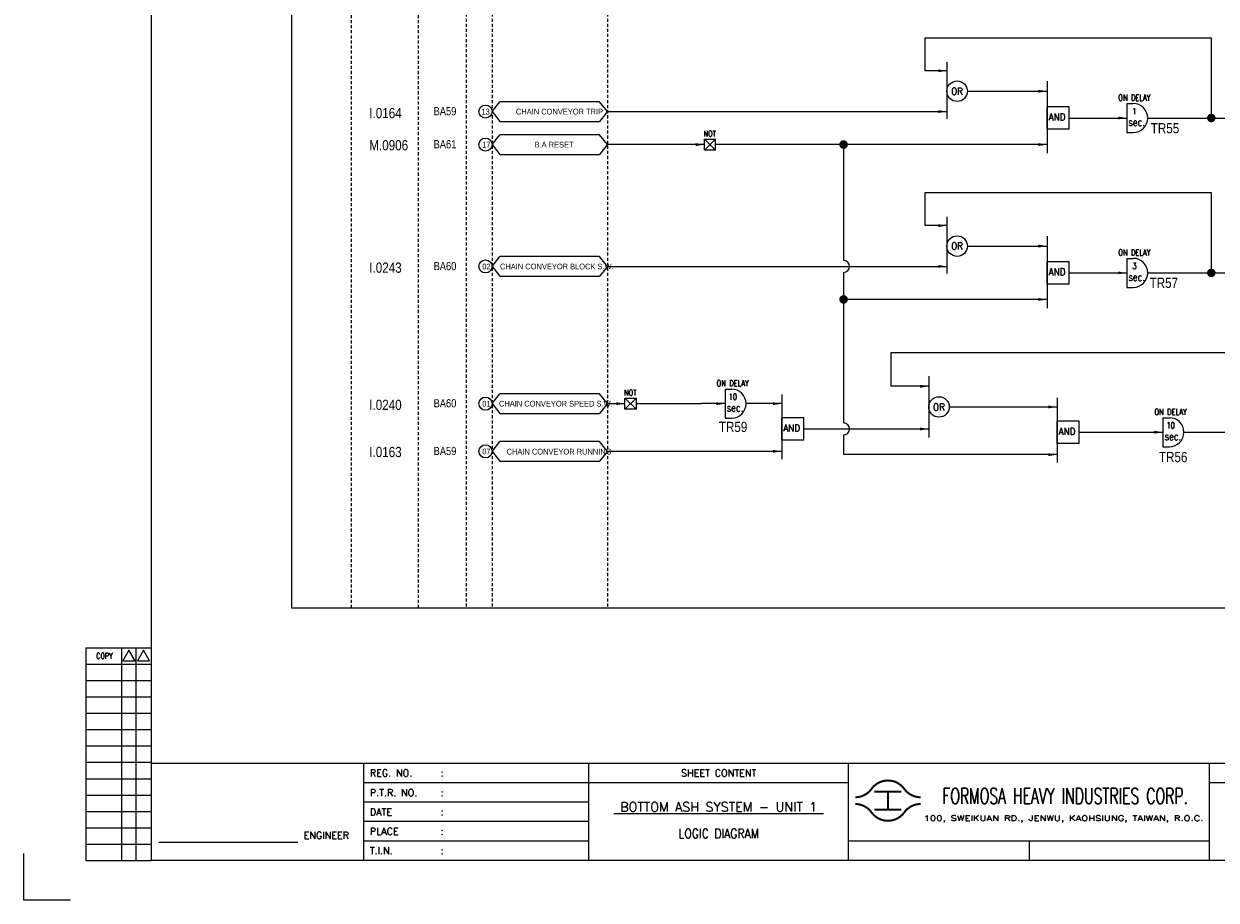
# Model space of a CAD drawing. Extents: x 2381 to 3347, y -179 to 503.
# Tile 1 of 4: x 2381 to 2967, y -179 to 251. Entities that reach past the tile are written whole.
import ezdxf
from ezdxf.enums import TextEntityAlignment as Align

# ---------------------------------------------------------------- set-up
doc = ezdxf.new("R2010")
doc.units = 0
doc.header["$MEASUREMENT"] = 0
doc.linetypes.add('HIDDEN', pattern=[4, 1.5, -1, 1.5])
doc.layers.get('0').update_dxf_attribs({"linetype": 'CONTINUOUS'})
doc.layers.get('Defpoints').update_dxf_attribs({"linetype": 'CONTINUOUS'})
for name, color, linetype in [('CON', 4, 'CONTINUOUS'), ('DCS', 7, 'CONTINUOUS'), ('DIM', 3, 'CONTINUOUS'), ('HID', 2, 'HIDDEN'), ('TEXT', 7, 'CONTINUOUS'), ('圖框CON', 4, 'CONTINUOUS'), ('圖框DIM', 3, 'CONTINUOUS'), ('框線', 6, 'CONTINUOUS')]:
    doc.layers.add(name, color=color, linetype=linetype)
doc.styles.add('E4', font='simplex.shx', dxfattribs={"height": 4})
doc.styles.add('ROMANS', font='romans', dxfattribs={"width": 0.8})
doc.styles.add('style3', font='ARIALN.TTF')

# ---------------------------------------------------------------- blocks, each defined once
blk = doc.blocks.new('LEADER')
at = {"layer": 'CON'}
blk.add_solid([(0.85, -0.57), (0.85, -1.57), (3.85, -1.07)], dxfattribs=at)
blk = doc.blocks.new('Sht_Cont_T3')
at = {"layer": 'TEXT', "color": 3, "linetype": 'Continuous', "style": 'E4'}
for tag, p in [('$SHT_CONT_L1$', (55.63, 24.91)), ('$SHT_CONT_L2$', (55.63, 16.61)), ('$SHT_CONT_L3$', (55.63, 8.3))]:
    blk.add_attdef(tag, text='', height=4, dxfattribs=at).set_placement(p, align=Align.MIDDLE)
blk = doc.blocks.new('1')
at = {"ltscale": 500, "const_width": 0.99}
blk.add_lwpolyline([(1686.83, 57.65, -0.241531), (1678.79, 61.78, 0.512989), (1662.7, 61.78, -0.241531), (1654.66, 57.65, -0.241531)], format="xyb", dxfattribs=at)
for points in [[(1664.14, 60.4), (1677.35, 60.4)], [(1670.74, 60.4), (1670.74, 51.6)], [(1664.14, 51.6), (1677.35, 51.6)]]:
    blk.add_lwpolyline(points, dxfattribs=at)
at = {"const_width": 0.99}
blk.add_lwpolyline([(1686.83, 54.35, 0.241531), (1678.79, 50.22, -0.512989), (1662.7, 50.22, 0.241531), (1654.66, 54.35, 0.241531)], format="xyb", dxfattribs=at)
at = {"layer": 'CON'}
for points in [[(1523.67, 26.6), (1523.67, 74.29)], [(1651.45, 26.6), (1651.45, 74.29)]]:
    blk.add_lwpolyline(points, dxfattribs=at)
at = {"layer": 'CON', "ltscale": 500}
for points in [[(1523.67, 64.75), (1413.11, 64.75)], [(1651.45, 64.75), (1523.67, 64.75)], [(1523.67, 55.22), (1413.11, 55.22)], [(1523.67, 45.69), (1413.11, 45.69)], [(1523.67, 36.15), (1413.11, 36.15)]]:
    blk.add_lwpolyline(points, dxfattribs=at)
at = {"layer": 'Defpoints'}
blk.add_lwpolyline([(1268.99, 7.08), (1246.02, 7.08), (1246.02, 30.05)], dxfattribs=at)
at = {"layer": 'DIM'}
for p, q in [((1276.46, 131.12), (1276.46, 26.6)), ((1276.46, 131.12), (1308.62, 131.12)), ((1294.26, 26.6), (1294.26, 131.12)), ((1301.15, 26.6), (1301.15, 131.12)), ((1276.46, 123.08), (1308.62, 123.08)), ((1276.46, 115.04), (1308.62, 115.04)), ((1276.46, 107), (1308.62, 107)), ((1276.46, 98.96), (1308.62, 98.96)), ((1276.46, 90.92), (1308.62, 90.92)), ((1276.46, 82.88), (1308.62, 82.88)), ((1276.46, 74.84), (1308.62, 74.84)), ((1276.46, 66.8), (1308.62, 66.8)), ((1276.46, 58.76), (1308.62, 58.76)), ((1276.46, 50.72), (1308.62, 50.72)), ((1276.46, 42.68), (1308.62, 42.68)), ((1276.46, 34.64), (1308.62, 34.64)), ((1276.46, 26.6), (1308.62, 26.6))]:
    blk.add_line(p, q, dxfattribs=at)
for points in [[(1297.7, 129.98), (1294.72, 124.81), (1300.69, 124.81)], [(1304.83, 129.98), (1301.84, 124.81), (1307.81, 124.81)]]:
    blk.add_lwpolyline(points, close=True, dxfattribs=at)
at = {"layer": '圖框CON'}
blk.add_line((1740.17, 36.15), (1740.17, 26.6), dxfattribs=at)
for points in [[(1413.11, 26.6), (1413.11, 74.29)], [(1828.89, 26.6), (1828.89, 74.29)], [(2048.1, 64.75), (1828.89, 64.75)], [(1828.89, 36.15), (1802.67, 36.15), (1651.45, 36.15)]]:
    blk.add_lwpolyline(points, dxfattribs=at)
at = {"layer": '圖框DIM'}
blk.add_line((1312.36, 35.55), (1380.65, 35.55), dxfattribs=at)
at = {"layer": '框線'}
for p, q in [((1308.62, 669.81), (1308.62, 26.6)), ((2181.53, 74.29), (1308.62, 74.29)), ((2181.53, 26.6), (1308.62, 26.6))]:
    blk.add_line(p, q, dxfattribs=at)
at = {"color": 90, "ltscale": 500, "style": 'ROMANS', "width": 0.65}
blk.add_text('FORMOSA HEAVY INDUSTRIES CORP.', height=7.7366, dxfattribs=at).set_placement((1757.9, 58.28), align=Align.MIDDLE)
at = {"layer": 'DIM', "style": 'ROMANS', "width": 0.8}
blk.add_text('COPY', height=2.871, dxfattribs=at).set_placement((1285.64, 127.16), align=Align.MIDDLE)
at = {"layer": 'HID', "ltscale": 500, "style": 'ROMANS'}
for s, height, p in [('REG. NO.', 3.446, (1416.1, 69.52)), (':', 3.45, (1450.9, 69.52)), ('P.T.R. NO.', 3.446, (1416.1, 59.99)), (':', 3.45, (1450.9, 59.99)), ('DATE', 3.446, (1416.1, 50.45)), (':', 3.45, (1450.9, 50.45)), ('PLACE', 3.446, (1416.1, 40.92)), (':', 3.45, (1450.9, 40.92)), ('T.I.N.', 3.446, (1416.1, 31.37)), (':', 3.45, (1450.9, 31.39))]:
    blk.add_text(s, height=height, dxfattribs=at).set_placement(p, align=Align.MIDDLE_LEFT)
blk.add_text('SHEET CONTENT', height=3.4457, dxfattribs=at).set_placement((1587.56, 69.52), align=Align.MIDDLE)
at = {"layer": 'HID', "style": 'ROMANS', "width": 1.216198}
blk.add_text('100, SWEIKUAN RD., JENWU, KAOHSIUNG, TAIWAN, R.O.C.', height=2.5897, dxfattribs=at).set_placement((1688.31, 46.06), (1825.84, 46.06), align=Align.FIT)
at = {"layer": 'HID', "style": 'ROMANS'}
blk.add_text('ENGINEER', height=3.446, dxfattribs=at).set_placement((1394.71, 37.18), align=Align.CENTER)

msp = doc.modelspace()

# ---------------------------------------------------------------- linework, layer by layer
at = {"layer": 'CON'}
for p, q in [((2823.98, 228.3), (2823.98, 244.56)), ((2823.98, 244.56), (2964.65, 244.56)), ((2964.65, 244.56), (2964.65, 205.09)), ((2834.65, 228.3), (2823.98, 228.3)), ((2844.73, 218.25), (2883.9, 218.25)), ((2667.8, 208.25), (2834.65, 208.25)), ((2894.76, 205.09), (2923.07, 205.09)), ((2933.39, 205.09), (3113, 205.09)), ((2715.47, 192.03), (2667.8, 192.03)), ((2715.47, 192.03), (2667.8, 192.03)), ((2883.9, 192.03), (2720.93, 192.03)), ((2783.89, 192.03), (2783.89, 135.07)), ((2823.98, 152.17), (2823.98, 168.43)), ((2823.98, 168.43), (2964.65, 168.43)), ((2964.65, 168.43), (2964.65, 128.96)), ((2834.65, 152.17), (2823.98, 152.17)), ((2844.73, 142.12), (2883.9, 142.12)), ((2667.8, 132.13), (2834.65, 132.13)), ((2783.89, 129.18), (2783.89, 55.18)), ((2894.76, 128.96), (2923.07, 128.96)), ((2933.39, 128.96), (3113, 128.96)), ((2883.9, 115.9), (2783.89, 115.9)), ((2807.24, 73.19), (2807.24, 89.76)), ((2807.24, 89.76), (2990.28, 89.76)), ((2825.74, 73.19), (2807.24, 73.19)), ((2667.8, 64.66), (2676.44, 64.66)), ((2681.9, 64.66), (2714.13, 64.66)), ((2725.63, 64.66), (2714.13, 64.66)), ((2753.47, 64.66), (2735.95, 64.66)), ((2835.82, 63.05), (2888.81, 63.05)), ((2764.33, 52.23), (2825.74, 52.23)), ((2783.89, 49.29), (2783.89, 39.6)), ((2899.67, 50.61), (2940.87, 50.61)), ((2951.19, 50.61), (3113, 50.61)), ((2753.47, 41.22), (2667.8, 41.22)), ((2888.81, 39.6), (2783.89, 39.6))]:
    msp.add_line(p, q, dxfattribs=at)
at = {"layer": 'CON', "color": 6}
for p, q in [((2834.65, 232.59), (2834.65, 204.71)), ((2883.9, 223.18), (2883.9, 187.76)), ((2611.1, 208.25), (2615, 213.07)), ((2663.9, 213.07), (2615, 213.07)), ((2667.8, 208.25), (2663.9, 213.07)), ((2923.07, 212.23), (2923.07, 197.94)), ((2923.07, 212.23), (2926.24, 212.23)), ((2611.1, 208.25), (2615, 203.44)), ((2667.8, 208.25), (2663.9, 203.44)), ((2883.9, 199.61), (2883.9, 210.57)), ((2894.76, 210.57), (2883.9, 210.57)), ((2894.76, 199.61), (2894.76, 210.57)), ((2615, 203.44), (2663.9, 203.44)), ((2894.76, 199.61), (2883.9, 199.61)), ((2611.1, 192.03), (2615, 196.84)), ((2663.9, 196.84), (2615, 196.84)), ((2667.8, 192.03), (2663.9, 196.84)), ((2715.47, 194.76), (2720.93, 194.76)), ((2715.47, 194.76), (2720.93, 189.3)), ((2720.93, 194.76), (2715.47, 189.3)), ((2715.47, 189.3), (2715.47, 194.76)), ((2720.93, 189.3), (2720.93, 194.76)), ((2923.07, 197.94), (2926.24, 197.94)), ((2611.1, 192.03), (2615, 187.21)), ((2667.8, 192.03), (2663.9, 187.21)), ((2720.93, 189.3), (2715.47, 189.3)), ((2615, 187.21), (2663.9, 187.21)), ((2834.65, 156.46), (2834.65, 128.58)), ((2883.9, 147.05), (2883.9, 111.64)), ((2611.1, 132.13), (2615, 136.94)), ((2663.9, 136.94), (2615, 136.94)), ((2667.8, 132.13), (2663.9, 136.94)), ((2923.07, 136.1), (2923.07, 121.81)), ((2923.07, 136.1), (2926.24, 136.1)), ((2611.1, 132.13), (2615, 127.31)), ((2667.8, 132.13), (2663.9, 127.31)), ((2883.9, 123.48), (2883.9, 134.44)), ((2894.76, 134.44), (2883.9, 134.44)), ((2894.76, 123.48), (2894.76, 134.44)), ((2615, 127.31), (2663.9, 127.31)), ((2894.76, 123.48), (2883.9, 123.48)), ((2923.07, 121.81), (2926.24, 121.81)), ((2825.74, 78.13), (2825.74, 47.97)), ((2725.63, 71.81), (2725.63, 57.52)), ((2725.63, 71.81), (2728.8, 71.81)), ((2611.1, 64.66), (2615, 69.48)), ((2611.1, 64.66), (2615, 59.85)), ((2663.9, 69.48), (2615, 69.48)), ((2667.8, 64.66), (2663.9, 69.48)), ((2667.8, 64.66), (2663.9, 59.85)), ((2681.9, 67.39), (2676.44, 61.93)), ((2676.44, 67.39), (2681.9, 61.93)), ((2676.44, 67.39), (2681.9, 67.39)), ((2676.44, 61.93), (2676.44, 67.39)), ((2681.9, 67.39), (2681.9, 61.93)), ((2753.47, 69.16), (2753.47, 37.43)), ((2888.81, 67.55), (2888.81, 35.81)), ((2615, 59.85), (2663.9, 59.85)), ((2681.9, 61.93), (2676.44, 61.93)), ((2725.63, 57.52), (2728.8, 57.52)), ((2753.47, 46.75), (2753.47, 57.71)), ((2764.33, 57.71), (2753.47, 57.71)), ((2764.33, 46.75), (2764.33, 57.71)), ((2888.81, 45.13), (2888.81, 56.09)), ((2899.67, 56.09), (2888.81, 56.09)), ((2899.67, 45.13), (2899.67, 56.09)), ((2940.87, 57.76), (2940.87, 43.47)), ((2940.87, 57.76), (2944.04, 57.76)), ((2611.1, 41.22), (2615, 46.03)), ((2611.1, 41.22), (2615, 36.4)), ((2663.9, 46.03), (2615, 46.03)), ((2667.8, 41.22), (2663.9, 46.03)), ((2667.8, 41.22), (2663.9, 36.4)), ((2764.33, 46.75), (2753.47, 46.75)), ((2899.67, 45.13), (2888.81, 45.13)), ((2940.87, 43.47), (2944.04, 43.47)), ((2615, 36.4), (2663.9, 36.4))]:
    msp.add_line(p, q, dxfattribs=at)
at = {"layer": 'CON'}
msp.add_lwpolyline([(2512.75, 463.92), (3226.75, 463.92), (3226.75, -35.88), (2512.75, -35.88)], close=True, dxfattribs=at)
at = {"layer": 'CON', "const_width": 2.1}
for points in [[(2963.6, 205.09, 1), (2965.7, 205.09, 1)], [(2782.84, 192.03, 1), (2784.94, 192.03, 1)], [(2963.6, 128.96, 1), (2965.7, 128.96, 1)], [(2782.84, 115.9, 1), (2784.94, 115.9, 1)]]:
    msp.add_lwpolyline(points, format="xyb", close=True, dxfattribs=at)
at = {"layer": 'CON', "color": 6}
for centre in [(2839.69, 218.25), (2839.69, 142.12), (2830.78, 63.05)]:
    msp.add_circle(centre, 5.04, dxfattribs=at)
at = {"layer": 'CON'}
for centre in [(2607.88, 208.25), (2607.88, 192.03), (2607.88, 132.13), (2607.88, 64.66), (2607.88, 41.22)]:
    msp.add_circle(centre, 3.21, dxfattribs=at)
at = {"layer": 'CON', "color": 6}
for centre in [(2926.24, 205.09), (2926.24, 128.96), (2728.8, 64.66), (2944.04, 50.61)]:
    msp.add_arc(centre, 7.14, 270, 90, dxfattribs=at)
at = {"layer": 'CON'}
for centre in [(2783.89, 132.13), (2783.89, 52.23)]:
    msp.add_arc(centre, 2.95, 270, 90, dxfattribs=at)
at = {"layer": 'HID'}
for p, q in [((2541.8, 463.22), (2541.8, -35.88)), ((2574.72, 463.22), (2574.72, -35.88)), ((2598.44, 463.92), (2598.44, -35.9)), ((2611.1, 463.92), (2611.1, -35.9)), ((2667.8, 463.92), (2667.8, -35.88))]:
    msp.add_line(p, q, dxfattribs=at)

# ---------------------------------------------------------------- block references
msp.add_blockref('1', (1134.94, -186.5))
at = {"layer": 'CON'}
for p, xscale, yscale, zscale in [((2829.26, 229.79), 1.4, 1.4, 1.4), ((2878.51, 219.74), 1.4, 1.4, 1.4), ((2829.26, 209.75), 1.4, 1.4, 1.4), ((2917.68, 206.58), 1.4, 1.4, 1.4), ((2710.08, 193.52), 1.4, 1.4, 1.4), ((2878.51, 193.52), 1.4, 1.4, 1.4), ((2829.26, 153.66), 1.4, 1.4, 1.4), ((2878.51, 143.61), 1.4, 1.4, 1.4), ((2829.26, 133.62), 1.4, 1.4, 1.4), ((2917.68, 130.45), 1.4, 1.4, 1.4), ((2878.51, 117.39), 1.4, 1.4, 1.4), ((2820.35, 74.69), 1.4, 1.4, 1.4), ((2671.05, 66.16), 1.400000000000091, 1.400000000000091, 1.400000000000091), ((2720.24, 66.16), 1.400000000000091, 1.400000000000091, 1.400000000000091), ((2748.08, 66.16), 1.400000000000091, 1.400000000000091, 1.400000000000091), ((2883.42, 64.54), 1.4, 1.4, 1.4), ((2820.35, 53.72), 1.4, 1.4, 1.4), ((2935.48, 52.11), 1.4, 1.4, 1.4), ((2748.08, 42.71), 1.4, 1.4, 1.4), ((2883.42, 41.09), 1.4, 1.4, 1.4)]:
    msp.add_blockref('LEADER', p, dxfattribs=dict(at, xscale=xscale, yscale=yscale, zscale=zscale))
at = {"layer": 'TEXT', "color": 0}
ref = msp.add_blockref('Sht_Cont_T3', (2658.61, -159.9), dxfattribs=dict(at, xscale=1.148576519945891, yscale=1.148576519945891, zscale=1.148576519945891))
ref.add_attrib('$SHT_CONT_L1$', '%%U BOTTOM ASH SYSTEM - UNIT 1 ', dxfattribs={"color": 3, "linetype": 'Continuous', "height": 4.5943, "style": 'E4'}).set_placement((2722.51, -131.29), align=Align.TOP_CENTER)
ref.add_attrib('$SHT_CONT_L3$', 'LOGIC DIAGRAM', dxfattribs={"color": 3, "linetype": 'Continuous', "height": 4.5943, "style": 'E4', "width": 0.85}).set_placement((2722.51, -150.36), align=Align.BOTTOM_CENTER)

# ---------------------------------------------------------------- texts
at = {"layer": 'CON', "style": 'ROMANS'}
for s, height, width, p in [('OR', 3.5, 0.9, (2839.69, 218.25)), ('1', 3.02, 0.8, (2926.86, 208.46)), ('sec.', 3.78, 0.8, (2927.97, 203.08)), ('OR', 3.5, 0.9, (2839.69, 142.12)), ('3', 3.02, 0.8, (2926.86, 132.33)), ('sec.', 3.78, 0.8, (2927.97, 126.95)), ('10', 3.024, 0.8, (2729.42, 68.04)), ('OR', 3.5, 0.9, (2830.78, 63.05)), ('sec.', 3.78, 0.8, (2730.53, 62.66)), ('10', 3.024, 0.8, (2944.66, 53.99)), ('sec.', 3.78, 0.8, (2945.77, 48.61))]:
    msp.add_text(s, height=height, dxfattribs=dict(at, width=width)).set_placement(p, align=Align.MIDDLE)
for s, height, width, p in [('ON DELAY', 3.024, 0.8, (2918.9, 212.69)), ('AND', 3.5, 0.9, (2884.69, 202.77)), ('NOT', 2.8, 0.8, (2715.07, 195.15)), ('ON DELAY', 3.024, 0.8, (2918.9, 136.56)), ('AND', 3.5, 0.9, (2884.69, 126.64)), ('ON DELAY', 3.024, 0.8, (2721.46, 72.27)), ('NOT', 2.8, 0.8, (2676.04, 67.79)), ('ON DELAY', 3.024, 0.8, (2936.7, 58.22)), ('AND', 3.5, 0.9, (2754.26, 49.91)), ('AND', 3.5, 0.9, (2889.6, 48.3))]:
    msp.add_text(s, height=height, dxfattribs=dict(at, width=width)).set_placement(p, align=Align.BOTTOM_LEFT)
at = {"layer": 'CON', "style": 'style3'}
for s, p in [('BA59', (2582.36, 208.43)), ('BA61', (2582.36, 192.2)), ('BA60', (2582.36, 132.3)), ('BA60', (2582.36, 64.84)), ('BA59', (2582.36, 41.4))]:
    msp.add_text(s, height=4, dxfattribs=at).set_placement(p, align=Align.MIDDLE_LEFT)
for s, p in [('13', (2605.89, 205.97)), ('CHAIN CONVEYOR TRIP', (2622.85, 205.98)), ('17', (2606.27, 189.74)), ('B.A RESET', (2632, 189.75)), ('02', (2606.27, 129.84)), ('CHAIN CONVEYOR BLOCK S.W.', (2615.02, 129.85)), ('01', (2606.27, 62.38)), ('CHAIN CONVEYOR SPEED S.W.', (2614.53, 62.39)), ('07', (2606.27, 38.94)), ('CHAIN CONVEYOR RUNNING', (2618.25, 38.81))]:
    msp.add_text(s, height=2.8, dxfattribs=at).set_placement(p, align=Align.BOTTOM_LEFT)
at = {"layer": 'DCS', "linetype": 'ByBlock', "style": 'style3'}
for s, p in [('I.0164', (2550.75, 205.02)), ('TR55', (2934.88, 197.56)), ('M.0906', (2550.75, 189.21)), ('I.0243', (2550.75, 129.02)), ('TR57', (2934.31, 121.56)), ('I.0240', (2550.75, 61.58)), ('TR59', (2722.58, 50.74)), ('I.0163', (2550.75, 38.4)), ('TR56', (2938.91, 35.91))]:
    msp.add_text(s, height=5, dxfattribs=at).set_placement(p)

doc.saveas('drawing.dxf')
